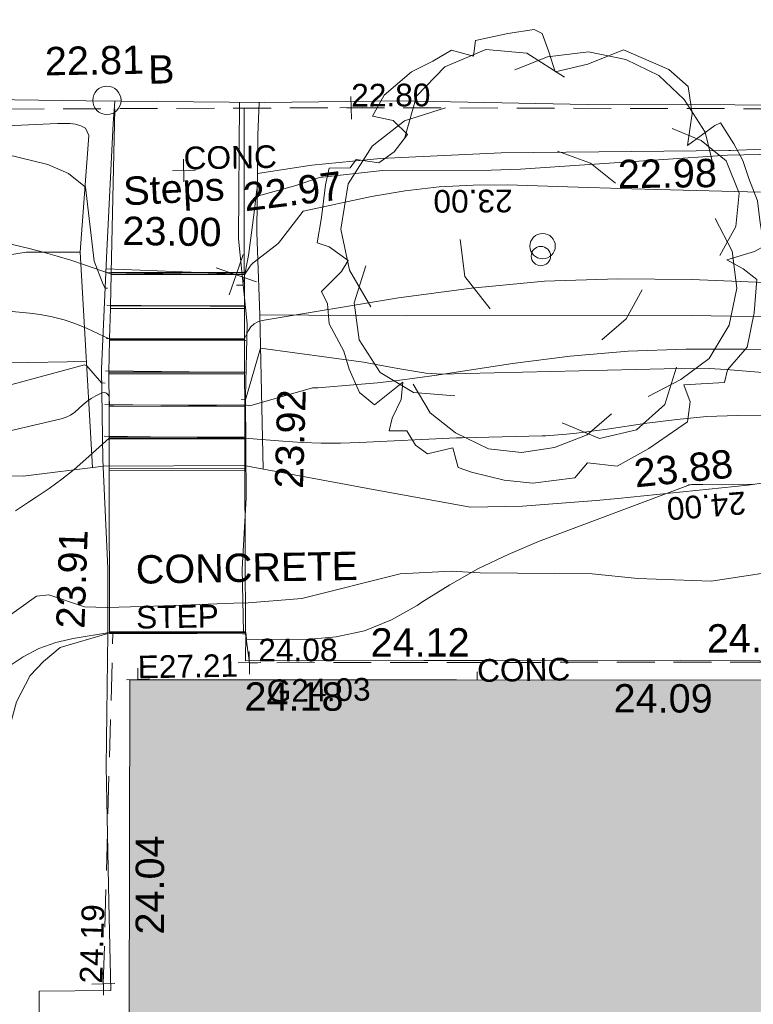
# Model space of a CAD drawing. Header units: millimetres. Extents: x -287732 to 520720, y -88450 to 287754.
# Tile 37 of 256: x -194614 to -184908, y -48318 to -35293. Entities that reach past the tile are written whole.
import ezdxf

# ---------------------------------------------------------------- set-up
doc = ezdxf.new("R2010")
doc.units = ezdxf.units.MM
doc.linetypes.add('IMPORT-DASHED _2_', pattern=[750, 500, -250])
doc.linetypes.add('IMPORT-UG_ELEC_STREET LIGHTING_QLB2 _2_', pattern=[2700, 1500, -300, 0, -250, 150, -300, 0, -200])
for name, color, linetype, lineweight, true_color in [('00_TOPO_FOOTPATH', 7, 'Continuous', 9, 0xa50000), ('00_TOPO_FURN_BOLLARD', 7, 'Continuous', 9, 0x666666), ('00_TOPO_STEPS', 7, 'Continuous', 9, 0x666666), ('00_TOPO_TREE', 7, 'Continuous', 9, 0x666666), ('00_UAV_BUILDING_OUTLINE', 5, 'Continuous', 9, 0x0000ff), ('00_UAV_CONCRETE', 9, 'Continuous', 9, 0x808080), ('00_UAV_FOOTPATH', 7, 'Continuous', 9, 0xa50000), ('00_UAV_FORM_LINES', 7, 'Continuous', 9, 0x666666), ('00_UAV_SLOPE_BOTTOM', 30, 'Continuous', 9, 0xff7f00), ('00_UAV_SLOPE_TOP', 40, 'Continuous', 9, 0xffbf00), ('01_DTM_CONTOUR_MNR', 7, 'Continuous', 9, 0xa5a552), ('12333-PUM-2D-U-0001-C01 - Rev2_REVIT IMPORT_dwg', 7, 'Continuous', 9, 0x767676), ('A_RHA_Line', 7, 'Continuous', 9, 0x00a600), ('CONTOURS_INDEX', 4, 'Continuous', 9, 0x00ffff), ('CONTOURS_INDEX_LVL', 4, 'Continuous', 9, 0x00ffff), ('CONTOURS_MINOR', 7, 'Continuous', 9, 0x00a5a5), ('EAVE', 3, 'Continuous', 9, 0x00ff00), ('EAVE_LVL', 3, 'Continuous', 9, 0x00ff00), ('GULLY_LVL', 7, 'Continuous', 9, 0x7fbfff), ('TREE', 7, 'Continuous', 9, 0x00a500)]:
    doc.layers.add(name, color=color, linetype=linetype, lineweight=lineweight, true_color=true_color)
for name, color, linetype, lineweight in [('00_TOPO_ROAD_EDGE', 7, 'Continuous', 9), ('00_TOPO_SURVEY_TEXT', 7, 'Continuous', 9), ('A_RHA_Detail', 7, 'Continuous', 9), ('CHANGE_OF_SURFACE', 7, 'IMPORT-DASHED _2_', 9), ('CHANGE_OF_SURFACE_LVL', 7, 'Continuous', 9), ('STEPS', 7, 'Continuous', 9), ('STEPS_TXT', 7, 'Continuous', 9), ('Text', 7, 'Continuous', 9), ('TEXT_TXT', 7, 'Continuous', 9)]:
    doc.layers.add(name, color=color, linetype=linetype, lineweight=lineweight)
doc.styles.add('Arial_3', font='arial.ttf', dxfattribs={"height": 300})
doc.styles.add('Swis721 Lt BT_2', font='swissl.ttf', dxfattribs={"height": 375})

# ---------------------------------------------------------------- blocks, each defined once
blk = doc.blocks.new('12333-PUM-2D-U-0001-C01 - Rev2_REVIT IMPORT_dwg_CONIFEROUS_TREE-2077070-Site Location Plan Proposed')
at = {"layer": '00_TOPO_TREE', "color": 254, "true_color": 0xcccccc, "flags": 128}
for points in [[(533711829, 725521884), (533711992, 725522429), (533712373, 725522810), (533712918, 725523028), (533713462, 725522973), (533713952, 725522647)], [(533713299, 725522755), (533713734, 725522919), (533714279, 725522973), (533714769, 725522864), (533715204, 725522647), (533715531, 725522320), (533715803, 725521884), (533715912, 725521394)], [(533711339, 725519652), (533711067, 725520142), (533710958, 725520687), (533711067, 725521286), (533711393, 725521776), (533711829, 725522102), (533712373, 725522266)], [(533715367, 725521939), (533715748, 725521776), (533716075, 725521503), (533716238, 725521068), (533716184, 725520632), (533715966, 725520251)], [(533713843, 725521667), (533714279, 725521503), (533714605, 725521231)], [(533715912, 725520741), (533716130, 725520306), (533716184, 725519816), (533716075, 725519326), (533715803, 725518890), (533715422, 725518618), (533714986, 725518400)], [(533712918, 725519598), (533712591, 725520033), (533712536, 725520523)], [(533712428, 725518455), (533711883, 725518509), (533711448, 725518781), (533711175, 725519217), (533711121, 725519707), (533711284, 725520197)], [(533714932, 725519816), (533714714, 725519435), (533714387, 725519162)], [(533715367, 725518781), (533715204, 725518291), (533714823, 725517965), (533714333, 725517856), (533713843, 725518074)], [(533714496, 725518182), (533714170, 725517910), (533713734, 725517747), (533713299, 725517692), (533712863, 725517747), (533712428, 725517965), (533712101, 725518237), (533711883, 725518618)]]:
    blk.add_lwpolyline(points, dxfattribs=at)
at = {"layer": '00_TOPO_TREE', "color": 254, "true_color": 0xcccccc}
blk.add_circle((533713625, 725520415), 168, dxfattribs=at)
blk = doc.blocks.new('12333-PUM-2D-U-0001-C01 - Rev2_REVIT IMPORT_dwg_MSL_Bollard_2-2077182-Site Location Plan Proposed')
at = {"layer": '00_TOPO_FURN_BOLLARD', "color": 254, "true_color": 0xcccccc}
blk.add_circle((0, 0), 62.5, dxfattribs=at)
blk = doc.blocks.new('12333-PUM-2D-U-0001-C01 - Rev2_REVIT IMPORT_dwg_MSL_Node_Linework_1-2077187-Site Location Plan Proposed')
at = {"layer": '00_TOPO_STEPS', "color": 254, "true_color": 0xcccccc, "flags": 128}
for points in [[(257, 705), (0, 0), (-705, 257)], [(705, -257), (0, 0), (-257, -705)]]:
    blk.add_lwpolyline(points, dxfattribs=at)
blk = doc.blocks.new('12333-PUM-2D-U-0001-C01 - Rev2_REVIT IMPORT_dwg_MGS62954_T2_Galway_ITM_3d_Rev1-2077680-Site Location Plan Proposed')
at = {"layer": '00_TOPO_FOOTPATH', "color": 254, "true_color": 0xcccccc, "flags": 128}
for points in [[(533708000, 725522432), (533707973, 725522136), (533707855, 725520363), (533707760, 725518892), (533707757, 725517689), (533707800, 725516254), (533707786, 725515392), (533707733, 725513630)], [(533709650, 725522388), (533709604, 725520580), (533709701, 725519456), (533709659, 725518494), (533709645, 725517153), (533709577, 725516217), (533709579, 725515377)]]:
    blk.add_lwpolyline(points, dxfattribs=at)
at = {"layer": '00_TOPO_ROAD_EDGE', "color": 254, "true_color": 0xcccccc, "flags": 128}
blk.add_lwpolyline([(533687156, 725522768), (533690703, 725522847), (533694701, 725522791), (533696571, 725522637), (533698294, 725522593), (533700285, 725522462), (533701733, 725522537), (533703824, 725522563), (533707623, 725522442), (533709985, 725522379), (533711767, 725522368), (533714249, 725522280), (533716199, 725522238), (533718452, 725522173), (533720765, 725522157), (533722652, 725522099), (533725267, 725521976), (533727654, 725521980), (533730150, 725521965), (533732716, 725521829), (533734765, 725521820)], dxfattribs=at)
at = {"layer": '00_TOPO_STEPS', "color": 254, "true_color": 0xcccccc}
for p, q in [((533707866, 725520165), (533709566, 725520107)), ((533707849, 725519733), (533709669, 725519684)), ((533707831, 725519294), (533709677, 725519237)), ((533707814, 725518868), (533709661, 725518811)), ((533707797, 725518422), (533709643, 725518366)), ((533707780, 725518002), (533709626, 725517945)), ((533707764, 725517605), (533709623, 725517582)), ((533707773, 725515401), (533709566, 725515356))]:
    blk.add_line(p, q, dxfattribs=at)
at = {"layer": '00_UAV_CONCRETE', "color": 254, "true_color": 0xcccccc, "flags": 128}
blk.add_lwpolyline([(533734236, 725516915), (533734225, 725516322), (533734227, 725514512), (533731641, 725514578), (533731044, 725514593), (533727457, 725514647), (533726642, 725514673), (533723456, 725514776), (533721644, 725514791), (533720220, 725514804), (533718479, 725514841), (533718515, 725515420), (533717466, 725515460), (533717459, 725515257), (533717446, 725514854), (533715356, 725514905), (533712851, 725514946), (533711960, 725514961), (533709598, 725515000), (533709608, 725515354), (533709566, 725515356)], dxfattribs=at)
at = {"layer": '00_UAV_FOOTPATH', "color": 254, "true_color": 0xcccccc, "flags": 128}
blk.add_lwpolyline([(533707733, 725513630), (533707736, 725511839), (533707740, 725510667), (533706794, 725510678), (533706786, 725509992)], dxfattribs=at)
at = {"layer": '00_UAV_FORM_LINES', "color": 254, "true_color": 0xcccccc, "flags": 128}
for points in [[(533671420, 725522631), (533676702, 725522469), (533680776, 725522370), (533684472, 725522462), (533687960, 725522418), (533692184, 725522349), (533694302, 725522246), (533697704, 725522111), (533701453, 725522133), (533704272, 725522062), (533707237, 725522148)], [(533709879, 725517529), (533709870, 725519573), (533709849, 725520663), (533709884, 725521949), (533709910, 725522381)], [(533707619, 725517590), (533707508, 725520442), (533707647, 725521983), (533707637, 725522014), (533707604, 725522079), (533707544, 725522113), (533707473, 725522138), (533707406, 725522144), (533707237, 725522148)], [(533709870, 725519573), (533711807, 725519524), (533715579, 725519463), (533718690, 725519357), (533722016, 725519241)], [(533707564, 725518994), (533705522, 725518994), (533703116, 725519199), (533700927, 725519420)], [(533707786, 725515392), (533707149, 725515217), (533706928, 725515035), (533706749, 725514855), (533706562, 725514507), (533706421, 725514026), (533706336, 725513599), (533706061, 725512017), (533705884, 725511695), (533705702, 725511488), (533705472, 725511244), (533705061, 725510905), (533704422, 725510554), (533703030, 725509731)]]:
    blk.add_lwpolyline(points, dxfattribs=at)
at = {"layer": '00_UAV_SLOPE_BOTTOM', "color": 254, "true_color": 0xcccccc}
blk.add_line((533709644, 725520114), (533707845, 725520214), dxfattribs=at)
at = {"layer": '00_UAV_SLOPE_BOTTOM', "color": 254, "true_color": 0xcccccc, "flags": 128}
for points in [[(533730906, 725520195), (533730248, 725520648), (533729966, 725520749), (533729443, 725520899), (533728911, 725520977), (533728400, 725521046), (533726956, 725521147), (533726100, 725521163), (533722989, 725521220), (533721102, 725521294), (533719719, 725521348), (533718214, 725521359), (533718019, 725521392), (533717812, 725521455), (533717055, 725521610), (533716554, 725521649), (533716134, 725521638), (533716109, 725521638), (533713099, 725521660), (533711502, 725521613), (533711136, 725521583), (533710591, 725521538), (533709871, 725521441)], [(533707508, 725520442), (533706792, 725520454), (533704678, 725520151), (533703979, 725520139), (533703245, 725520101), (533702534, 725520079), (533701134, 725520036), (533699450, 725519972)]]:
    blk.add_lwpolyline(points, dxfattribs=at)
at = {"layer": '00_UAV_SLOPE_TOP', "color": 254, "true_color": 0xcccccc, "flags": 128}
for points in [[(533700306, 725518930), (533702084, 725518212), (533703324, 725517801), (533704886, 725517530), (533705050, 725517526), (533706701, 725517492), (533707764, 725517605)], [(533709623, 725517582), (533711378, 725517224), (533712610, 725516980), (533713300, 725516979), (533714276, 725517037), (533714560, 725517061), (533716284, 725517207), (533716924, 725517289), (533717546, 725517248), (533718308, 725517136), (533718842, 725517095), (533719333, 725517111), (533719535, 725517114), (533720177, 725517125), (533724355, 725517189), (533724535, 725517181), (533728621, 725517002), (533729530, 725516973), (533731836, 725516898)]]:
    blk.add_lwpolyline(points, dxfattribs=at)
at = {"layer": '01_DTM_CONTOUR_MNR', "color": 254, "true_color": 0xcccccc, "flags": 128}
for points in [[(533705260, 725522090), (533707097, 725521609), (533707371, 725521483), (533707590, 725521300), (533707690, 725520319), (533707802, 725520007), (533707830, 725519960), (533707858, 725519960)], [(533709569, 725519969), (533709650, 725519970), (533709667, 725520046), (533709734, 725520357), (533709819, 725520925), (533709860, 725521230), (533709862, 725521140), (533710362, 725521269), (533710690, 725521374), (533711523, 725521454), (533712963, 725521432), (533713351, 725521437), (533716094, 725521574), (533716518, 725521578), (533716997, 725521532), (533717750, 725521396), (533717842, 725521374), (533718040, 725521328), (533718227, 725521291), (533719589, 725521096), (533720029, 725521067), (533722874, 725520982), (533723245, 725520978), (533726870, 725521048)], [(533709603, 725518454), (533709660, 725518450), (533709870, 725519130), (533711229, 725518921), (533711681, 725518828), (533712049, 725518761), (533712264, 725518746), (533712581, 725518746), (533715206, 725518764), (533715798, 725518759), (533716023, 725518743), (533717992, 725518544), (533718235, 725518519), (533718540, 725518483), (533718750, 725518457), (533718951, 725518443), (533719301, 725518441), (533721397, 725518522), (533722804, 725518553), (533724937, 725518562)], [(533698072, 725509340), (533698064, 725510754), (533698023, 725511340), (533698150, 725512840), (533698212, 725513340), (533698315, 725515005), (533698435, 725515340), (533698650, 725515642), (533699702, 725516288), (533700515, 725516764), (533701850, 725518300), (533701966, 725518330), (533702217, 725518341), (533703236, 725518389), (533703921, 725518445), (533705297, 725518473), (533705879, 725518534), (533707538, 725518952), (533707568, 725518938), (533707760, 725518710), (533707808, 725518703)], [(533705804, 725515183), (533706848, 725515902), (533707012, 725515918), (533707483, 725515748), (533707782, 725515734), (533708554, 725515744), (533709575, 725515766), (533709596, 725515763), (533710358, 725515808), (533711664, 725516112), (533712339, 725516137), (533712723, 725516110), (533714204, 725516067), (533714806, 725515998), (533715776, 725515945), (533717026, 725516113)]]:
    blk.add_lwpolyline(points, dxfattribs=at)
blk.add_blockref('12333-PUM-2D-U-0001-C01 - Rev2_REVIT IMPORT_dwg_CONIFEROUS_TREE-2077070-Site Location Plan Proposed', (0, 0))
for name, p, xscale, yscale, zscale in [('12333-PUM-2D-U-0001-C01 - Rev2_REVIT IMPORT_dwg_MSL_Bollard_2-2077182-Site Location Plan Proposed', (533707895, 725522444), 3, 3, 3), ('12333-PUM-2D-U-0001-C01 - Rev2_REVIT IMPORT_dwg_MSL_Node_Linework_1-2077187-Site Location Plan Proposed', (533709566, 725520107), 0.375, 0.375, 0.375)]:
    blk.add_blockref(name, p, dxfattribs=dict(xscale=xscale, yscale=yscale, zscale=zscale))
at = {"layer": '00_TOPO_FOOTPATH', "color": 251, "true_color": 0x666666, "char_height": 375, "width": 1495.9, "attachment_point": 1, "line_spacing_factor": 1.005062, "style": 'Swis721 Lt BT_2'}
for s, insert, rotation in [('23.92', (533710024, 725517276), 87.3104), ('23.91', (533707101, 725515475), 87.0683)]:
    blk.add_mtext(s, dxfattribs=dict(at, insert=insert, rotation=rotation))
at = {"layer": '00_TOPO_FURN_BOLLARD', "insert": (533708447, 725523029), "char_height": 375, "width": 398.91, "attachment_point": 1, "line_spacing_factor": 1.005062, "style": 'Swis721 Lt BT_2'}
blk.add_mtext('B', dxfattribs=at)
at = {"layer": '00_TOPO_ROAD_EDGE', "color": 251, "true_color": 0x666666, "insert": (533707084, 725523163), "char_height": 375, "width": 1495.9, "attachment_point": 1, "line_spacing_factor": 1.005062, "style": 'Swis721 Lt BT_2'}
blk.add_mtext('22.81', dxfattribs=at)
at = {"layer": '00_TOPO_STEPS', "char_height": 375, "attachment_point": 1, "line_spacing_factor": 1.005062, "style": 'Swis721 Lt BT_2'}
for s, insert, width, rotation in [('Steps', (533708084, 725521425), 1552.89, 1.945), ('23.00', (533708077, 725520904), 1495.9, 358.1535)]:
    blk.add_mtext(s, dxfattribs=dict(at, insert=insert, width=width, rotation=rotation))
at = {"layer": '00_TOPO_SURVEY_TEXT', "color": 251, "true_color": 0x666666, "insert": (533708169, 725516418), "char_height": 375, "width": 3286.24, "attachment_point": 1, "line_spacing_factor": 1.005062, "style": 'Swis721 Lt BT_2'}
blk.add_mtext('CONCRETE', dxfattribs=at)
at = {"layer": '00_UAV_BUILDING_OUTLINE', "color": 251, "true_color": 0x666666, "char_height": 375, "width": 1495.9, "attachment_point": 1, "line_spacing_factor": 1.005062, "style": 'Swis721 Lt BT_2'}
for s, insert, rotation in [('24.18', (533709581, 725514714), 358.9593), ('24.09', (533714463, 725514605), 358.9593), ('24.04', (533708082, 725511404), 88.8884)]:
    blk.add_mtext(s, dxfattribs=dict(at, insert=insert, rotation=rotation))
at = {"layer": '00_UAV_CONCRETE', "color": 251, "true_color": 0x666666, "char_height": 375, "width": 1495.9, "attachment_point": 1, "line_spacing_factor": 1.005062, "style": 'Swis721 Lt BT_2'}
for s, insert, rotation in [('24.12', (533711261, 725515400), 359.0551), ('24.11', (533715708, 725515375), 359.4951)]:
    blk.add_mtext(s, dxfattribs=dict(at, insert=insert, rotation=rotation))
at = {"layer": '00_UAV_SLOPE_BOTTOM', "color": 251, "true_color": 0x666666, "char_height": 375, "width": 1495.9, "attachment_point": 1, "line_spacing_factor": 1.005062, "style": 'Swis721 Lt BT_2'}
for s, insert, rotation in [('22.98', (533714638, 725521539), 359.6271), ('22.97', (533709660, 725521317), 6.0583)]:
    blk.add_mtext(s, dxfattribs=dict(at, insert=insert, rotation=rotation))
at = {"layer": '00_UAV_SLOPE_TOP', "color": 251, "true_color": 0x666666, "insert": (533714767, 725517575), "char_height": 375, "width": 1495.9, "attachment_point": 1, "rotation": 4.8392, "line_spacing_factor": 1.005062, "style": 'Swis721 Lt BT_2'}
blk.add_mtext('23.88', dxfattribs=at)
blk = doc.blocks.new('12333-PUM-2D-U-0001-C01 - Rev2_REVIT IMPORT_dwg_SPOT-V230-Site Location Plan Proposed')
at = {"layer": 'Text', "color": 253, "true_color": 0xaaaaaa}
blk.add_line((0, 500), (0, 137), dxfattribs=at)
blk = doc.blocks.new('12333-PUM-2D-U-0001-C01 - Rev2_REVIT IMPORT_dwg_SPOT-2077713-Site Location Plan Proposed')
at = {"layer": 'Text', "color": 253, "true_color": 0xaaaaaa}
for p, q in [((0, 500), (0, -500)), ((-500, 0), (500, 0))]:
    blk.add_line(p, q, dxfattribs=at)
blk = doc.blocks.new('12333-PUM-2D-U-0001-C01 - Rev2_REVIT IMPORT_dwg_TREE_1-V235-Site Location Plan Proposed')
at = {"layer": 'TREE', "color": 9, "true_color": 0xaae1aa, "flags": 128}
blk.add_lwpolyline([(-230.614, 433.535), (-189.325, 457.704), (-140.987, 443.605), (-135.952, 477.845), (-64.451, 491.944), (-6.042, 500), (11.078, 490.937), (25.176, 449.648), (38.268, 405.337), (110.775, 421.45), (190.332, 451.662), (289.023, 406.344), (331.319, 368.077), (339.376, 308.661), (327.291, 238.167), (388.721, 281.47), (400.806, 286.506), (430.01, 240.181), (449.144, 202.92), (461.229, 162.638), (479.355, 113.293), (484.391, 64.955), (492.447, 13.595), (471.299, 1.511), (409.869, -15.609), (445.116, -35.75), (475.327, -59.919), (468.278, -133.434), (451.158, -208.963), (406.848, -258.308), (399.799, -285.498), (310.171, -289.527), (323.263, -326.788), (317.221, -371.098), (230.614, -428.499), (160.121, -465.76), (94.663, -457.704), (66.465, -489.93), (-26.183, -500), (-89.627, -492.951), (-161.128, -473.817), (-190.332, -462.739), (-201.41, -419.436), (-257.805, -431.521), (-283.988, -412.387), (-302.115, -380.161), (-341.39, -379.154), (-334.34, -351.964), (-313.192, -310.675), (-309.164, -272.407), (-372.608, -321.752), (-404.834, -293.555), (-426.989, -242.195), (-438.066, -201.913), (-469.285, -141.49), (-472.306, -97.18), (-485.398, -69.99), (-440.081, -26.687), (-424.975, -2.518), (-466.264, 28.701), (-492.447, 37.764), (-482.377, 93.152), (-472.306, 165.66), (-463.243, 201.913), (-416.918, 201.913), (-403.827, 220.04), (-353.474, 211.984), (-319.235, 235.146), (-289.023, 273.414), (-320.242, 304.632), (-365.559, 314.703), (-339.376, 361.027), (-277.946, 411.38)], close=True, dxfattribs=at)
blk = doc.blocks.new('12333-PUM-2D-U-0001-C01 - Rev2_REVIT IMPORT_dwg_SPOT-V249-Site Location Plan Proposed')
at = {"layer": 'EAVE_LVL', "color": 81, "true_color": 0xaaffaa}
for p, q in [((0, 500), (0, -13)), ((-500, 0), (500, 0))]:
    blk.add_line(p, q, dxfattribs=at)
blk = doc.blocks.new('12333-PUM-2D-U-0001-C01 - Rev2_REVIT IMPORT_dwg_SPOT-2077769-Site Location Plan Proposed')
at = {"layer": 'CHANGE_OF_SURFACE_LVL', "color": 253, "true_color": 0xaaaaaa}
for p, q in [((0, 500), (0, -500)), ((-500, 0), (500, 0))]:
    blk.add_line(p, q, dxfattribs=at)
blk = doc.blocks.new('12333-PUM-2D-U-0001-C01 - Rev2_REVIT IMPORT_dwg-1620468-Site Location Plan Proposed')
at = {"layer": 'CHANGE_OF_SURFACE', "color": 253, "true_color": 0xaaaaaa}
blk.add_line((66564, -105095), (66771, -100465), dxfattribs=at)
at = {"layer": 'CHANGE_OF_SURFACE', "color": 253, "true_color": 0xaaaaaa, "flags": 128}
for points in [[(-21410, -95024), (-21150, -95182), (-18502, -95805), (-18226, -95358), (-16789, -95595), (-16745, -96269), (-14244, -96421), (-11146, -96719), (-9287, -96834), (-7039, -96639), (-1394, -97132), (1806, -97304), (5535, -97132), (9390, -97087), (13090, -97201), (13595, -96100), (13870, -94585), (14363, -92647), (27367, -92832), (28836, -92816), (28824, -93584), (29680, -93596), (29685, -92832), (35522, -93004), (42936, -93083), (52550, -93255), (60638, -93438), (70045, -93564), (79590, -93754), (89646, -93983), (89999, -95735)], [(68524, -100497), (68570, -100882), (74726, -100981), (76560, -101011)]]:
    blk.add_lwpolyline(points, dxfattribs=at)
at = {"layer": 'CONTOURS_INDEX', "color": 131, "true_color": 0xaaffff, "flags": 128}
for points in [[(64026, -94908), (65754, -95354), (65937, -95404), (66120, -95458), (66300, -95517), (66480, -95580), (66838, -95711), (66954, -95711), (66974, -95712), (66993, -95712), (67012, -95712), (67032, -95712), (68598, -95741), (68671, -95637), (68684, -95621), (68698, -95605), (68713, -95591), (68730, -95578), (69048, -95341), (69082, -95300), (69388, -94921), (70292, -94745), (70740, -94677), (71190, -94631), (71642, -94616), (72096, -94622), (72887, -94660), (73738, -94700), (74588, -94738), (75439, -94774)], [(65377, -100882), (65578, -100752), (65789, -100645), (66013, -100571), (66246, -100519), (66728, -100451), (66748, -100451), (67240, -100459), (67455, -100462), (67670, -100466), (67884, -100470), (68099, -100473), (68528, -100481), (68538, -100571), (69336, -100587), (69725, -100559), (70101, -100487), (70458, -100348), (70802, -100165), (70867, -100122), (71240, -99896), (71622, -99689), (72018, -99509), (72424, -99347), (74409, -98637), (74425, -98632), (74442, -98629), (74458, -98627), (74475, -98626), (74543, -98627), (74560, -98627), (74577, -98627), (74594, -98627), (74611, -98628), (75284, -98637)]]:
    blk.add_lwpolyline(points, dxfattribs=at)
at = {"layer": 'CONTOURS_MINOR', "color": 254, "true_color": 0xaae1e1, "flags": 128}
for points in [[(65512, -96180), (65744, -96206), (65881, -96228), (66042, -96261), (66199, -96303), (66352, -96359), (66502, -96425), (66798, -96571), (67338, -96579), (67545, -96583), (67751, -96586), (67958, -96590), (68165, -96593), (68578, -96601), (68635, -96488), (68669, -96439), (68710, -96400), (68760, -96374), (68817, -96356), (70625, -96089), (71593, -95977), (72562, -95904), (73534, -95891), (74509, -95917), (78568, -96153)], [(64373, -97990), (66135, -97612), (66201, -97592), (66263, -97564), (66320, -97526), (66373, -97481), (66425, -97434), (66480, -97390), (66539, -97352), (66600, -97317), (66680, -97279), (66715, -97275), (66743, -97281), (66763, -97304), (66775, -97337), (66778, -97441), (66837, -97442), (68568, -97471), (68636, -97482), (69469, -97262), (69539, -97261), (70066, -97227), (70330, -97207), (70593, -97183), (70856, -97154), (71118, -97121), (72121, -96985), (72885, -96902), (73651, -96847), (74418, -96834), (75187, -96847), (77501, -96952)], [(65511, -98819), (65686, -98707), (65790, -98643), (65963, -98530), (66132, -98412), (66296, -98285), (66455, -98153), (66768, -97881), (67119, -97888), (67295, -97891), (67471, -97894), (67647, -97897), (67823, -97900), (68558, -97911), (69064, -97961), (69317, -97981), (69570, -97995), (69824, -97998), (70078, -97995), (71361, -97955), (71438, -97956), (72497, -97947), (72545, -97949), (72816, -97930), (72951, -97920), (73087, -97907), (73221, -97892), (73356, -97876), (73882, -97805), (74280, -97762), (74679, -97732), (75079, -97723), (75479, -97728)]]:
    blk.add_lwpolyline(points, dxfattribs=at)
at = {"layer": 'EAVE', "color": 81, "true_color": 0xaaffaa}
blk.add_line((75987, -101243), (67092, -101078), dxfattribs=at)
at = {"layer": 'STEPS', "color": 253, "true_color": 0xaaaaaa}
for p, q in [((66833, -95716), (68593, -95748)), ((66834, -95688), (68593, -95721)), ((66815, -96128), (68587, -96161)), ((66813, -96162), (68586, -96195)), ((66795, -96581), (68580, -96614)), ((66796, -96562), (68581, -96596)), ((66779, -97026), (68574, -97059)), ((66780, -97005), (68574, -97039)), ((66773, -97438), (68568, -97472)), ((66773, -97457), (68568, -97490)), ((66766, -97888), (68561, -97922)), ((66767, -97864), (68562, -97898)), ((66760, -98277), (68556, -98310)), ((66760, -98303), (68555, -98336)), ((66727, -100438), (68524, -100472)), ((66727, -100464), (68524, -100497))]:
    blk.add_line(p, q, dxfattribs=at)
at = {"layer": 'STEPS', "color": 253, "true_color": 0xaaaaaa, "flags": 128}
for points in [[(66920, -93523), (66834, -95688), (66833, -95716), (66815, -96128), (66813, -96162), (66796, -96562), (66795, -96581), (66780, -97005), (66779, -97026), (66773, -97438), (66773, -97457), (66767, -97864), (66766, -97888), (66760, -98277), (66760, -98303), (66727, -100438), (66727, -100464)], [(68629, -93545), (68593, -95721), (68593, -95748), (68587, -96161), (68586, -96195), (68581, -96596), (68580, -96614), (68574, -97039), (68574, -97059), (68568, -97472), (68568, -97490), (68562, -97898), (68561, -97922), (68556, -98310), (68555, -98336), (68524, -100472), (68524, -100497)]]:
    blk.add_lwpolyline(points, dxfattribs=at)
at = {"layer": 'TREE', "color": 9, "true_color": 0xaae1aa}
blk.add_circle((72520, -95570), 128, dxfattribs=at)
blk.add_blockref('12333-PUM-2D-U-0001-C01 - Rev2_REVIT IMPORT_dwg_MGS62954_T2_Galway_ITM_3d_Rev1-2077680-Site Location Plan Proposed', (-533641080, -725615854))
for name, p, xscale, yscale, zscale in [('12333-PUM-2D-U-0001-C01 - Rev2_REVIT IMPORT_dwg_TREE_1-V235-Site Location Plan Proposed', (72520, -95570), 6, 6, 6), ('12333-PUM-2D-U-0001-C01 - Rev2_REVIT IMPORT_dwg_SPOT-2077769-Site Location Plan Proposed', (70045, -93564), 0.3, 0.3, 0.3), ('12333-PUM-2D-U-0001-C01 - Rev2_REVIT IMPORT_dwg_SPOT-2077713-Site Location Plan Proposed', (67816, -94357), 0.3, 0.3, 0.3), ('12333-PUM-2D-U-0001-C01 - Rev2_REVIT IMPORT_dwg_SPOT-2077769-Site Location Plan Proposed', (68570, -100882), 0.3, 0.3, 0.3), ('12333-PUM-2D-U-0001-C01 - Rev2_REVIT IMPORT_dwg_SPOT-V249-Site Location Plan Proposed', (67092, -101078), 0.3, 0.3, 0.3), ('12333-PUM-2D-U-0001-C01 - Rev2_REVIT IMPORT_dwg_SPOT-V230-Site Location Plan Proposed', (71580, -101204), 0.3, 0.3, 0.3), ('12333-PUM-2D-U-0001-C01 - Rev2_REVIT IMPORT_dwg_SPOT-2077769-Site Location Plan Proposed', (66564, -105095), 0.3, 0.3, 0.3)]:
    blk.add_blockref(name, p, dxfattribs=dict(xscale=xscale, yscale=yscale, zscale=zscale))
at = {"layer": 'CHANGE_OF_SURFACE_LVL', "char_height": 300, "width": 1256.11, "attachment_point": 1, "line_spacing_factor": 0.941778, "style": 'Arial_3'}
for s, insert, rotation in [('22.80', (70050, -93249), 359.2125), ('24.08', (68693, -100567), 359.2125), ('24.19', (66250, -105081), 87.4426)]:
    blk.add_mtext(s, dxfattribs=dict(at, insert=insert, rotation=rotation))
at = {"layer": 'CONTOURS_INDEX_LVL', "char_height": 300, "width": 1256.11, "attachment_point": 1, "line_spacing_factor": 0.941778, "style": 'Arial_3'}
for s, insert, rotation in [('23.00', (72158, -94984), 179.3339), ('24.00', (75185, -99030), 183.6029)]:
    blk.add_mtext(s, dxfattribs=dict(at, insert=insert, rotation=rotation))
at = {"layer": 'EAVE_LVL', "insert": (67092, -100763), "char_height": 300, "width": 1590.34, "attachment_point": 1, "line_spacing_factor": 0.941778, "style": 'Arial_3'}
blk.add_mtext('E27.21', dxfattribs=at)
at = {"layer": 'GULLY_LVL', "insert": (68792, -101109), "char_height": 300, "width": 1645.43, "attachment_point": 1, "line_spacing_factor": 0.941778, "style": 'Arial_3'}
blk.add_mtext('G24.03', dxfattribs=at)
at = {"layer": 'STEPS_TXT', "insert": (67082, -100105), "char_height": 300, "width": 1307.53, "attachment_point": 1, "line_spacing_factor": 0.941778, "style": 'Arial_3'}
blk.add_mtext('STEP', dxfattribs=at)
at = {"layer": 'TEXT_TXT', "char_height": 300, "width": 1469.14, "attachment_point": 1, "line_spacing_factor": 0.941778, "style": 'Arial_3'}
for insert in [(67816, -94042), (71580, -100889)]:
    blk.add_mtext('CONC', dxfattribs=dict(at, insert=insert))

msp = doc.modelspace()

# ---------------------------------------------------------------- hatches: boundary and pattern name
at = {"layer": 'A_RHA_Detail', "true_color": 0xc0c0c0}
h = msp.add_hatch(color=9, dxfattribs=at)
h.paths.add_polyline_path([(-80881, -68503), (-80401, -68483), (-80401, -62985), (-24475, -63009), (-24456, -50840), (-36623, -50832), (-36623, -44229), (-50959, -44218), (-50959, -42574), (-54564, -42571), (-54566, -45054), (-92409, -45027), (-92412, -49202), (-100062, -49202), (-100052, -64853), (-86121, -64853), (-86092, -62958), (-84861, -62958), (-84855, -68240), (-80871, -68240)])
h.paths.add_polyline_path([(-137239, -68462), (-132720, -68433), (-132847, -62850), (-130455, -62917), (-130498, -61356), (-117581, -61423), (-117492, -49184), (-125137, -49178), (-125134, -45033), (-163007, -45006), (-163007, -44090), (-163124, -44090), (-163123, -42384), (-166564, -42384), (-166565, -44044), (-193158, -44025), (-193195, -62864), (-137270, -62917), (-137254, -65680)])
h.paths.add_polyline_path([(120311, -32334), (120312, -31611), (133451, -31638), (133469, -19718), (121296, -19692), (121320, -8191), (112277, -8172), (112263, -14811), (78286, -14740), (78293, -8167), (75242, -8161), (69356, -8153), (69354, -9157), (68373, -9155), (68373, -13706), (69334, -13708), (69325, -16250), (66623, -16250), (66620, -17995), (65989, -17995), (65985, -19731), (57152, -19712), (57127, -31560), (70278, -31587), (70278, -32272), (78264, -32285), (78267, -31020), (112336, -31091), (112336, -32318), (119781, -32333)])
h.paths.add_polyline_path([(7504, -1791), (15482, -674), (15484, 148), (56188, 206), (56156, 14338), (18017, 14236), (17968, 34313), (21727, 34324), (21709, 40608), (18010, 40608), (17996, 45484), (9770, 45421), (3966, 45447), (3985, 14177), (1023, 14177), (-277, 14191), (-232, 5968), (-226, 194), (553, 183), (7478, 143), (7489, -674)])
h.paths.add_polyline_path([(77756, 53), (77730, 1700), (94464, 1660), (94606, 17991), (88810, 18015), (88800, 14437), (69414, 14458), (69377, 100), (75242, 67)])
h.paths.add_polyline_path([(61252, 46454), (105775, 46473), (105768, 61853), (92285, 61853), (92309, 65784), (96107, 65768), (96060, 75209), (101085, 75072), (104988, 74765), (108404, 74364), (112009, 73787), (115645, 73050), (116891, 72762), (120209, 71893), (120865, 71704), (124136, 70670), (127436, 69481), (127820, 69395), (128274, 69332), (128732, 69307), (129190, 69320), (129645, 69372), (130095, 69461), (130535, 69588), (130963, 69751), (131376, 69950), (131771, 70182), (132163, 70461), (132496, 70742), (132821, 71065), (133117, 71414), (133384, 71787), (133617, 72179), (133817, 72591), (133983, 73018), (134112, 73458), (134204, 73907), (134258, 74362), (134273, 74820), (134251, 75277), (134190, 75731), (134091, 76179), (133955, 76617), (133783, 77041), (133576, 77450), (133336, 77840), (133064, 78209), (132762, 78554), (132432, 78872), (132077, 79161), (131698, 79420), (131300, 79646), (131094, 79746), (132146, 83110), (122788, 86283), (121604, 82800), (117096, 83871), (116842, 83526), (116121, 91222), (110238, 91274), (110194, 90435), (104988, 90486), (104973, 94310), (103746, 94310), (103840, 122852), (96365, 122932), (96350, 123952), (104556, 123902), (104607, 120249), (125503, 120134), (125662, 137657), (114480, 137699), (114382, 129150), (104644, 129188), (104578, 126217), (101184, 126159), (101265, 135959), (89967, 135989), (89928, 125824), (93631, 125841), (93581, 122932), (88697, 122905), (88679, 95739), (86378, 95739), (86378, 96178), (83280, 96201), (83274, 95736), (70170, 95733), (70166, 96272), (66675, 96257), (66655, 95756), (65785, 95756), (65888, 117471), (53473, 117488), (53434, 98570), (40649, 98570), (40610, 94406), (38854, 94410), (38849, 89464), (40612, 89518), (40665, 86258), (38372, 86306), (38370, 76901), (50938, 76944), (50923, 74599), (56485, 74589), (56485, 75195), (92465, 75233), (92646, 71767), (89811, 69363), (85313, 69361), (85313, 66907), (75210, 66903), (75210, 63816), (70819, 63816), (70819, 64253), (69457, 64253), (69456, 66902), (61303, 66899), (61305, 63970), (70500, 63970), (70500, 61853), (61246, 61849), (61252, 46656)])
h.paths.add_polyline_path([(-17153, 48569), (-17153, 60770), (-29363, 60775), (-29363, 67399), (-43507, 67405), (-43489, 69093), (-45766, 69109), (-45794, 67405), (-47272, 67404), (-47272, 66455), (-86005, 66469), (-86007, 60522), (-92663, 60522), (-92665, 50184), (-79752, 50180), (-79752, 48591), (-17158, 48569)])
h.paths.add_polyline_path([(-201056, 48629), (-138378, 48635), (-138378, 50133), (-125468, 50134), (-125469, 60566), (-132187, 60566), (-132187, 66533), (-170643, 66806), (-170643, 67739), (-200340, 67489), (-200349, 60828), (-201058, 60828), (-201057, 51102)])
h.paths.add_polyline_path([(-240052, 54769), (-239444, 54811), (-239187, 54842), (-238765, 54941), (-238382, 55122), (-237990, 55355), (-237269, 55936), (-237032, 56226), (-236793, 56569), (-236555, 57004), (-236433, 57267), (-236300, 57753), (-236251, 58017), (-236236, 58516), (-236233, 58988), (-236214, 59823), (-236364, 59821), (-236634, 60698), (-236392, 61432), (-236225, 61435), (-236202, 62638), (-232564, 62639), (-232564, 63049), (-232732, 63049), (-232860, 63458), (-232732, 63914), (-232561, 63914), (-232515, 70598), (-240629, 70599), (-240630, 72351), (-246413, 72347), (-246413, 70616), (-254450, 70619), (-254455, 70754), (-254470, 73192), (-263883, 73268), (-263902, 68261), (-263715, 68260), (-263553, 67820), (-263719, 67392), (-263914, 67392), (-263957, 58634), (-260181, 58611), (-260192, 56354), (-257185, 56339), (-257213, 57093), (-257339, 57093), (-257471, 57532), (-257339, 58062), (-257203, 58064), (-257174, 58599), (-256478, 58575), (-256478, 58789), (-256013, 58912), (-255397, 58781), (-255397, 58596), (-243810, 58586), (-243805, 58352), (-243741, 57885), (-243619, 57422), (-243424, 56944), (-243247, 56608), (-243003, 56250), (-242732, 55933), (-242372, 55603), (-242141, 55425), (-241805, 55217), (-241529, 55077), (-241101, 54917), (-240836, 54841), (-240453, 54789), (-240219, 54777)])
h.paths.add_polyline_path([(40277, 59895), (40329, 69197), (36589, 69218), (36619, 74674), (32264, 74687), (32233, 69156), (11917, 69270), (11967, 78219), (29088, 78123), (29143, 88141), (15719, 88216), (15733, 90590), (4594, 90652), (4525, 78265), (10097, 78234), (10077, 74773), (4548, 74804), (4466, 60107), (19126, 60025), (19140, 62528), (31739, 62457), (31725, 59943), (38370, 59906)])
h.paths.add_polyline_path([(-246083, 72334), (-246083, 72334), (-246208, 72334)])
h.paths.add_polyline_path([(-114575, 112178), (-114575, 112178), (-114707, 115802)])
h.paths.add_polyline_path([(-154700, 101760), (-114382, 101776), (-114382, 106927), (-113756, 106927), (-113758, 111847), (-114432, 111847), (-114432, 112178), (-114575, 112178), (-114579, 121707), (-123057, 121707), (-123069, 156453), (-119381, 156454), (-119381, 160166), (-115501, 160167), (-115503, 166207), (-132412, 166600), (-132412, 166666), (-135275, 166665), (-135275, 166628), (-135911, 166628), (-135911, 166352), (-152521, 166346), (-152518, 159143), (-150699, 159118), (-150759, 122561), (-151059, 122561), (-151061, 121302), (-154138, 121373), (-154138, 121865), (-154704, 121867), (-154689, 119352), (-154746, 119352), (-154746, 118722), (-160794, 118749), (-160794, 119411), (-163852, 119422), (-163855, 118762), (-167569, 118779), (-166635, 124395), (-166930, 124500), (-167569, 124708), (-168028, 124841), (-168631, 124991), (-169238, 125117), (-169850, 125220), (-170466, 125298), (-171089, 125352), (-171704, 125381), (-172325, 125386), (-172782, 125375), (-173402, 125337), (-174110, 125263), (-174634, 125190), (-175245, 125081), (-176047, 124896), (-176665, 124725), (-177045, 124609), (-177632, 124405), (-176665, 118819), (-177559, 118822), (-177662, 125263), (-176365, 126543), (-159462, 126320), (-157058, 128609), (-157061, 136153), (-158639, 137740), (-159352, 137740), (-161634, 140201), (-168728, 140257), (-171035, 137943), (-174184, 137943), (-176460, 140292), (-177342, 140292), (-177342, 140358), (-183429, 140356), (-185922, 137917), (-185922, 131757), (-186907, 131757), (-187725, 130810), (-187724, 127376), (-186481, 126305), (-186479, 122327), (-185176, 121059), (-180304, 121059), (-180304, 118802), (-193555, 118802), (-193555, 133118), (-192594, 133118), (-192594, 134201), (-192225, 134201), (-192226, 136615), (-192595, 136615), (-192595, 137734), (-193589, 137734), (-193589, 147475), (-193163, 147493), (-192766, 147531), (-192360, 147590), (-192200, 147617), (-191883, 147683), (-191569, 147762), (-191258, 147853), (-190829, 148002), (-190648, 148071), (-190350, 148198), (-190057, 148336), (-189770, 148486), (-189405, 148698), (-189133, 148873), (-188868, 149059), (-188610, 149255), (-188355, 149465), (-188080, 149714), (-187885, 149902), (-187546, 150266), (-187446, 150378), (-187241, 150629), (-187046, 150888), (-186862, 151154), (-186546, 151670), (-186524, 151707), (-163675, 151670), (-163688, 148134), (-157304, 148136), (-157304, 155760), (-157557, 155765), (-157556, 166678), (-187009, 166700), (-187013, 162054), (-188707, 162045), (-188706, 155022), (-188738, 154651), (-188799, 154283), (-188857, 154035), (-188966, 153679), (-189103, 153333), (-189266, 152998), (-189455, 152677), (-189645, 152421), (-189917, 152104), (-190213, 151809), (-190531, 151539), (-190869, 151294), (-191225, 151076), (-191598, 150887), (-192093, 150683), (-192519, 150562), (-192904, 150482), (-193187, 150441), (-193594, 150407), (-193595, 151460), (-205369, 151455), (-205354, 113350), (-207187, 113349), (-207184, 105991), (-205313, 105991), (-205311, 101770), (-175489, 101781), (-175489, 110890), (-154703, 110898), (-154700, 102692)])
h.paths.add_polyline_path([(193736, 113048), (208865, 114991), (208976, 114127), (216448, 115086), (216039, 118272), (232649, 120405), (233426, 114352), (240632, 115278), (239855, 121330), (256407, 123456), (257092, 118089), (264572, 119041), (261878, 138525), (259179, 138222), (259197, 137439), (254686, 136897), (255413, 131315), (240853, 129522), (239771, 137919), (240650, 138010), (240062, 142777), (239166, 142685), (237631, 151018), (266173, 154561), (271297, 142612), (276532, 144861), (274942, 148528), (302075, 160135), (300216, 164320), (301528, 164907), (300405, 167478), (299017, 166946), (295627, 174519), (294333, 177537), (287289, 174519), (289428, 169661), (272957, 162557), (271943, 164897), (267016, 162764), (268502, 159357), (265200, 157946), (226856, 153147), (227510, 148852), (228281, 141179), (227302, 141050), (227895, 136433), (228749, 136524), (229602, 128024), (217691, 126494), (217642, 126874), (215139, 126553), (215195, 126113), (215016, 126090), (214841, 127450), (192259, 124549), (193486, 114991)])
h.paths.add_polyline_path([(-78076, 117606), (-78076, 117610), (-78070, 129486), (-74723, 129478), (-74723, 125436), (-48016, 125380), (-47997, 135873), (-61198, 135902), (-74715, 135924), (-74724, 131865), (-78070, 131873), (-78063, 149550), (-58292, 149542), (-58292, 148946), (-37708, 148938), (-37703, 159740), (-44148, 159743), (-44148, 162961), (-49830, 162961), (-49831, 160632), (-78494, 160644), (-78494, 161615), (-78739, 161615), (-78692, 168188), (-90845, 168127), (-90963, 152687), (-89065, 152686), (-89080, 117610), (-78375, 117606)])
h.paths.add_polyline_path([(69255, 129236), (69260, 136168), (86068, 136131), (86009, 164703), (58790, 164724), (58790, 170119), (54460, 170122), (54457, 166153), (47042, 166159), (47041, 164669), (39173, 164675), (39173, 164079), (17015, 164095), (17002, 147267), (12660, 147267), (12654, 139138), (17031, 139135), (17025, 129935), (39191, 129919), (39191, 129258), (69014, 129236)])
h.paths.add_polyline_path([(39266, 139468), (33051, 139484), (33088, 153428), (39278, 153412), (39278, 152830), (43058, 152820), (43025, 140093), (39267, 140093)])
h.paths.add_polyline_path([(1980, 189123), (18699, 189180), (18678, 195254), (24349, 195273), (24335, 199551), (28830, 199566), (28798, 208816), (24335, 208806), (24334, 209113), (16812, 209088), (16807, 208844), (6772, 208809), (6797, 201489), (-8471, 201437), (-8471, 200429), (-11856, 200418), (-11824, 190892), (-7615, 190907), (-7615, 190171), (-4609, 190169), (-4608, 190917), (1973, 190939), (1977, 189837)])
h.paths.add_polyline_path([(-20506, 190640), (-20122, 206347), (-41550, 207015), (-41462, 210450), (-31391, 210152), (-31079, 223863), (-44305, 224231), (-44491, 211866), (-47510, 211943), (-47723, 203659), (-47076, 203635), (-47175, 199532), (-46801, 199520), (-46874, 195479), (-44600, 195425), (-44686, 192243), (-38074, 192136), (-38104, 191127), (-21538, 190669)])
h.paths.add_polyline_path([(16801, 195962), (9657, 196015), (9644, 199514), (11632, 199486), (11632, 203322), (16807, 203391), (16801, 195984)])
h.paths.add_polyline_path([(122085, 200536), (122088, 206386), (125211, 206386), (125211, 206646), (126203, 206646), (126203, 207041), (130401, 206979), (130444, 209883), (126203, 209946), (126203, 214624), (127365, 214624), (127365, 225380), (126160, 225380), (126207, 241475), (119483, 241496), (119479, 246182), (109944, 246175), (109953, 233033), (115001, 233033), (115000, 208653), (112026, 208653), (112024, 200539), (122025, 200536)])
h.paths.add_polyline_path([(30087, 200987), (38031, 201029), (38031, 202923), (38110, 202923), (38067, 208828), (38013, 208828), (38012, 209013), (30045, 208970), (30077, 202923)])
h.paths.add_polyline_path([(195986, 205662), (202897, 206052), (202677, 209946), (195766, 209555)])
h.paths.add_polyline_path([(-91652, 206393), (-79454, 206433), (-79629, 238246), (-68904, 238215), (-68919, 246313), (-68919, 246314), (-68757, 246313), (-68755, 246639), (-79620, 246651), (-79607, 247344), (-82155, 247318), (-82155, 247488), (-91641, 247473), (-91639, 246846), (-131470, 246641), (-131470, 250160), (-142857, 250177), (-142864, 246220), (-165119, 246272), (-165040, 253908), (-178677, 253930), (-178700, 238177), (-138599, 238209), (-138548, 206628), (-126647, 206572), (-126667, 234826), (-124963, 234826), (-124969, 234688), (-91596, 234664), (-91651, 207156)])
h.paths.add_polyline_path([(142124, 209114), (152768, 209127), (152745, 227013), (142101, 226999), (142122, 210583)])
h.paths.add_polyline_path([(168999, 209275), (169027, 226860), (161687, 226877), (161648, 209291), (168847, 209275)])
h.paths.add_polyline_path([(49761, 218477), (49794, 223316), (41274, 223363), (41274, 223291), (32187, 223352), (32202, 225553), (20082, 225635), (20035, 218708), (31566, 218630), (31566, 218599), (49750, 218477)])
h.paths.add_polyline_path([(162362, 234154), (162367, 241590), (135261, 241631), (135249, 234198), (160249, 234157)])
h.paths.add_polyline_path([(176459, 246710), (176516, 252173), (168884, 252253), (168935, 257069), (164355, 257117), (164296, 251512), (164417, 251511), (164368, 246837), (171460, 246762)])

# ---------------------------------------------------------------- linework, layer by layer
at = {"layer": 'A_RHA_Line', "color": 7}
for p, q in [((-193158, -44025), (-193195, -62864)), ((-166565, -44044), (-193158, -44025))]:
    msp.add_line(p, q, dxfattribs=at)

# ---------------------------------------------------------------- block references
at = {"layer": '12333-PUM-2D-U-0001-C01 - Rev2_REVIT IMPORT_dwg', "color": 254, "linetype": 'IMPORT-UG_ELEC_STREET LIGHTING_QLB2 _2_', "true_color": 0xffd4d4, "rotation": 0.9999999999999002}
msp.add_blockref('12333-PUM-2D-U-0001-C01 - Rev2_REVIT IMPORT_dwg-1620468-Site Location Plan Proposed', (-261895, 55870), dxfattribs=at)

doc.saveas('drawing.dxf')
